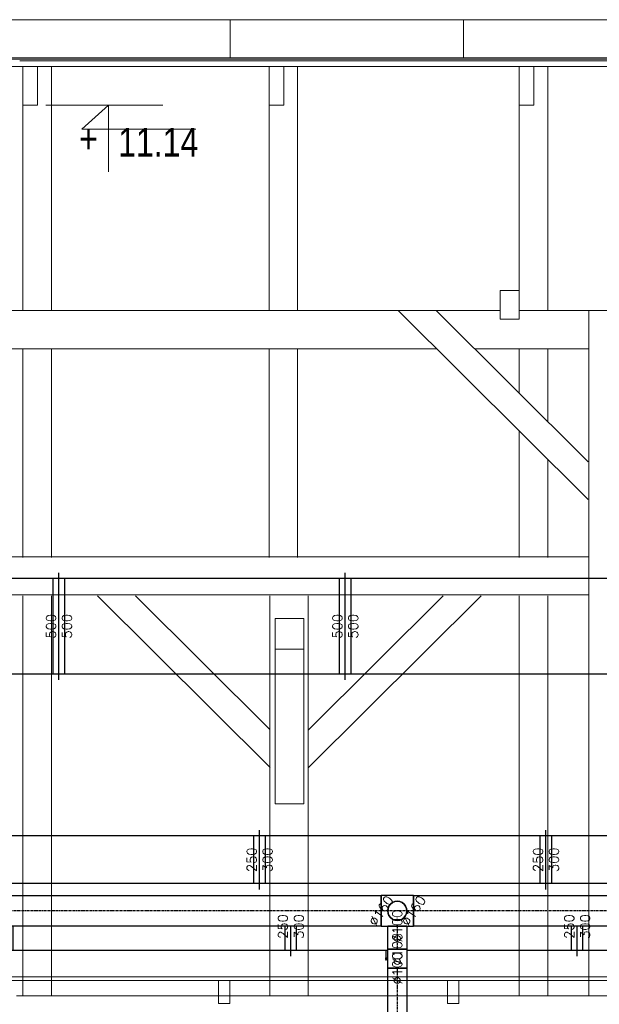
# Model space of a CAD drawing. Header units: millimetres. Extents: x -573548 to 674770, y -246895 to -89040.
# Tile 78 of 199: x 102320 to 105356, y -235562 to -230404. Entities that reach past the tile are written whole.
import ezdxf

# ---------------------------------------------------------------- set-up
doc = ezdxf.new("R2010")
doc.units = ezdxf.units.MM
doc.linetypes.add('Oś', pattern=[22.225, 12.7, -3.175, 3.175, -3.175])
for name, color, linetype, lineweight in [('A_izolacje_Nr_pióra__1', 8, 'Continuous', 9), ('A_izolacje_Nr_pióra__6', 8, 'Continuous', 9), ('A_płatwie_Nr_pióra__41', 8, 'Continuous', 9), ('A_słupy wysokie_Nr_pióra__1', 8, 'Continuous', 9), ('A_więźba_Nr_pióra__2', 8, 'Continuous', 9), ('A_więźba_Nr_pióra__41', 8, 'Continuous', 9), ('AO-RZEDNE_Nr_pióra__2', 8, 'Continuous', 9), ('AO-RZEDNE_Nr_pióra__61', 8, 'Continuous', 9), ('belki podwalinowe_Nr_pióra__2', 8, 'Continuous', 9), ('DIM_100_Nr_pióra__8', 8, 'Continuous', 9), ('FLUID-CZERPNY', 7, 'Continuous', 30), ('FLUID-N1', 7, 'Continuous', 30), ('instalacje odgromowe_Nr_pióra__1', 8, 'Continuous', 9), ('krokwie_Nr_pióra__1', 8, 'Continuous', 9), ('miecze_Nr_pióra__1', 8, 'Continuous', 9), ('Nowe_strop_Nr_pióra__59', 8, 'Continuous', 9), ('słupki niskie_Nr_pióra__2', 8, 'Continuous', 9)]:
    doc.layers.add(name, color=color, linetype=linetype, lineweight=lineweight)
for name, color, linetype in [('FLUID-CZERPNY-50-DIM', 7, 'Continuous'), ('FLUID-N1-50-DIM', 7, 'Continuous'), ('FLUID-W1', 7, 'Continuous'), ('FLUID-W1-50-DIM', 7, 'Continuous'), ('FLUID-W2', 7, 'Continuous'), ('FLUID-W2-50-DIM', 7, 'Continuous'), ('FLUID-W2-SYM', 7, 'Continuous')]:
    doc.layers.add(name, color=color, linetype=linetype)
doc.styles.add('FDBES', font='simplex.shx')
doc.styles.add('STYL_AUTOMATYCZNY_5', font='arial.ttf', dxfattribs={"width": 0.8})

# ---------------------------------------------------------------- blocks, each defined once
blk = doc.blocks.new('A$C685D2BB2')
at = {"layer": 'A_izolacje_Nr_pióra__1'}
blk.add_line((17364.3, 16290.6), (30257.5, 16290.6), dxfattribs=at)
at = {"layer": 'A_izolacje_Nr_pióra__6'}
blk.add_lwpolyline([(30252.5, 16283.1), (23314.9, 16283.1)], dxfattribs=at)
at = {"layer": 'A_płatwie_Nr_pióra__41'}
blk.add_lwpolyline([(25497, 13353.1), (25647, 13353.1), (25647, 13193.1), (25497, 13193.1)], close=True, dxfattribs=at)
at = {"layer": 'A_słupy wysokie_Nr_pióra__1'}
for p, q in [((23955, 14967.3), (25494.9, 14967.3)), ((25494.9, 14967.3), (26676.1, 14967.3)), ((27137.4, 13977.3), (26142.6, 14967.3)), ((27137.4, 14174.8), (26341, 14967.3)), ((26776.1, 14967.3), (29574.9, 14967.3)), ((27139.9, 11377.3), (27139.9, 14967.3)), ((23955, 14767.3), (26343.5, 14767.3)), ((26542, 14767.3), (27139.9, 14767.3))]:
    blk.add_line(p, q, dxfattribs=at)
at = {"layer": 'A_więźba_Nr_pióra__2'}
for p, q in [((24159.2, 16275.6), (30252.5, 16275.6)), ((24159.2, 16245.6), (17364.3, 16245.6)), ((17364.3, 16245.6), (24159.2, 16245.6)), ((30252.5, 16245.6), (24159.2, 16245.6)), ((24159.2, 16245.6), (25615.3, 16245.6))]:
    blk.add_line(p, q, dxfattribs=at)
at = {"layer": 'A_więźba_Nr_pióra__41'}
for points in [[(24175.3, 16245.6), (24252.4, 16245.6), (24252.4, 16042.3), (24175.3, 16042.3)], [(25465.3, 16245.6), (25542.4, 16245.6), (25542.4, 16042.3), (25465.3, 16042.3)], [(26776.1, 16245.6), (26853.2, 16245.6), (26853.2, 16042.3), (26776.1, 16042.3)], [(26676.1, 14922.1), (26776.1, 14922.1), (26776.1, 15072), (26676.1, 15072)]]:
    blk.add_lwpolyline(points, close=True, dxfattribs=at)
at = {"layer": 'AO-RZEDNE_Nr_pióra__2'}
blk.add_lwpolyline([(24625, 15693.9), (24625, 16042.3), (24484.6, 15917.2), (25082.2, 15917.2)], dxfattribs=at)
at = {"layer": 'belki podwalinowe_Nr_pióra__2'}
blk.add_line((24142.7, 11377.3), (30257.5, 11377.3), dxfattribs=at)
at = {"layer": 'DIM_100_Nr_pióra__8'}
blk.add_line((24296.1, 16042.3), (24908.9, 16042.3), dxfattribs=at)
at = {"layer": 'instalacje odgromowe_Nr_pióra__1'}
for p, q in [((24041.2, 16490.6), (30147, 16490.6)), ((25262.3, 16290.6), (25262.3, 16490.6)), ((26483.5, 16290.6), (26483.5, 16490.6))]:
    blk.add_line(p, q, dxfattribs=at)
at = {"layer": 'krokwie_Nr_pióra__1'}
for p, q in [((24325.3, 14967.3), (24325.3, 16245.6)), ((25615.3, 14967.3), (25615.3, 16245.6)), ((26926.1, 14967.3), (26926.1, 16245.6)), ((24175.3, 14967.3), (24175.3, 16042.3)), ((25465.3, 14967.3), (25465.3, 16042.3)), ((26776.1, 14967.3), (26776.1, 16047.3)), ((24175.3, 13673.1), (24175.3, 14767.3)), ((24325.3, 13673.1), (24325.3, 14767.3)), ((25465.3, 13673.1), (25465.3, 14767.3)), ((25615.3, 13673.1), (25615.3, 14767.3)), ((26776.1, 14534.4), (26776.1, 14767.3)), ((26926.1, 14385.1), (26926.1, 14767.3)), ((26776.1, 13673.1), (26776.1, 14336.9)), ((26926.1, 13673.1), (26926.1, 14187.6)), ((24175.3, 11377.3), (24175.3, 13473.1)), ((24325.3, 11377.3), (24325.3, 13473.1)), ((26776.1, 11377.3), (26776.1, 13473.1)), ((26926.1, 11377.3), (26926.1, 13473.1))]:
    blk.add_line(p, q, dxfattribs=at)
at = {"layer": 'miecze_Nr_pióra__1'}
for p, q in [((25472, 12573.1), (24567.6, 13473.1)), ((25469.9, 12772.6), (24766.1, 13473.1)), ((25672, 12573.1), (26576.4, 13473.1)), ((25672, 12770.6), (26378, 13473.1)), ((25497, 13273.1), (25497, 12383.1)), ((25647, 13273.1), (25647, 12383.1)), ((25497, 12383.1), (25647, 12383.1))]:
    blk.add_line(p, q, dxfattribs=at)
at = {"layer": 'Nowe_strop_Nr_pióra__59'}
for points in [[(9874.4, 11382.3), (10780.3, 11382.3), (10780.3, 11506.8), (24060, 11477), (27660, 11477), (34860, 11477), (40457.1, 11476.8)], [(10024.4, 11366.8), (10800, 11366.8), (10800.2, 11486.8), (24060, 11457.3), (27659.9, 11457.3), (34859.9, 11457.3), (40482.2, 11457.3)]]:
    blk.add_lwpolyline(points, dxfattribs=at)
for points in [[(25199.9, 11337.3), (25259.9, 11337.3), (25259.9, 11457.3), (25199.9, 11457.3)], [(26399.9, 11337.3), (26459.9, 11337.3), (26459.9, 11457.3), (26399.9, 11457.3)]]:
    blk.add_lwpolyline(points, close=True, dxfattribs=at)
at = {"layer": 'słupki niskie_Nr_pióra__2'}
for p, q in [((27139.9, 13677.3), (23955, 13677.3)), ((23955, 13477.3), (27139.9, 13477.3)), ((25469.9, 13473.1), (25469.9, 11377.3)), ((25669.9, 13473.1), (25669.9, 11377.3))]:
    blk.add_line(p, q, dxfattribs=at)
at = {"layer": 'AO-RZEDNE_Nr_pióra__61', "char_height": 150, "attachment_point": 7, "style": 'STYL_AUTOMATYCZNY_5'}
for s, insert in [('\\A1;{\\pql;\\fArial|b0|i0|c238|p0;\\W0.800000;+}', (24470.5, 15791.7)), ('\\A1;{\\pql;\\fArial|b0|i0|c238|p0;\\W0.800000;11.14}', (24675, 15773.9))]:
    blk.add_mtext(s, dxfattribs=dict(at, insert=insert))
blk = doc.blocks.new('*U60737')
at = {"color": 6, "linetype": 'Continuous', "lineweight": -2}
for p, q in [((-750, 0, 155), (-750, 0, -155)), ((750, 0, 155), (750, 0, -155))]:
    blk.add_line(p, q, dxfattribs=at)
at = {"color": 0, "linetype": 'ByBlock', "lineweight": -2}
for p, q in [((-750, 0, -125), (750, 0, -125)), ((-750, 0, 125), (750, 0, 125))]:
    blk.add_line(p, q, dxfattribs=at)
at = {"color": 6, "linetype": 'Continuous', "lineweight": -3}
for p, q in [((-720, 0, 125), (-720, 0, -125)), ((720, 0, 125), (720, 0, -125))]:
    blk.add_line(p, q, dxfattribs=at)
blk = doc.blocks.new('*U60742')
at = {"color": 6, "linetype": 'Continuous', "lineweight": -2}
for p, q in [((-750, 0, 155), (-750, 0, -155)), ((750, 0, 155), (750, 0, -155))]:
    blk.add_line(p, q, dxfattribs=at)
at = {"color": 0, "linetype": 'ByBlock', "lineweight": -2}
for p, q in [((-750, 0, -125), (750, 0, -125)), ((-750, 0, 125), (750, 0, 125))]:
    blk.add_line(p, q, dxfattribs=at)
at = {"color": 6, "linetype": 'Continuous', "lineweight": -3}
for p, q in [((-720, 0, 125), (-720, 0, -125)), ((720, 0, 125), (720, 0, -125))]:
    blk.add_line(p, q, dxfattribs=at)
blk = doc.blocks.new('*U60736')
at = {"color": 6, "linetype": 'Continuous', "lineweight": -2}
for p, q in [((-750, 0, 155), (-750, 0, -155)), ((750, 0, 155), (750, 0, -155))]:
    blk.add_line(p, q, dxfattribs=at)
at = {"color": 0, "linetype": 'ByBlock', "lineweight": -2}
for p, q in [((-750, 0, -125), (750, 0, -125)), ((-750, 0, 125), (750, 0, 125))]:
    blk.add_line(p, q, dxfattribs=at)
at = {"color": 6, "linetype": 'Continuous', "lineweight": -3}
for p, q in [((-720, 0, 125), (-720, 0, -125)), ((720, 0, 125), (720, 0, -125))]:
    blk.add_line(p, q, dxfattribs=at)
blk = doc.blocks.new('*U60764')
at = {"color": 5, "linetype": 'Continuous', "lineweight": -2}
for p, q in [((-750, -155), (-750, 2.2)), ((750, -155), (750, 2.2))]:
    blk.add_line(p, q, dxfattribs=at)
at = {"color": 5, "linetype": 'Continuous', "lineweight": -3}
for p, q in [((-720, -125), (-720, 2.2)), ((720, -125), (720, 2.2))]:
    blk.add_line(p, q, dxfattribs=at)
at = {"color": 0, "linetype": 'ByBlock', "lineweight": -2}
blk.add_line((-750, -125), (750, -125), dxfattribs=at)
blk = doc.blocks.new('*U60769')
at = {"color": 6, "linetype": 'Continuous', "lineweight": -2}
for p, q in [((-1493.5, 0, 80), (-1493.5, 0, -80)), ((1493.5, 0, -80), (1493.5, 0, 79.8)), ((1493.5, 0, 79.8), (1493.5, 0, 80))]:
    blk.add_line(p, q, dxfattribs=at)
at = {"color": 0, "linetype": 'ByBlock', "lineweight": -2}
for p, q in [((1493.2, 0, -80), (-1493.5, 0, -80)), ((-1493.5, 0, 80), (1493.5, 0, 80))]:
    blk.add_line(p, q, dxfattribs=at)
at = {"layer": 'FLUID-W2-SYM', "color": 7, "linetype": 'Oś', "lineweight": -3}
for p in [(-1493.5, 0), (1493.2, 0)]:
    blk.add_line(p, (1493.5, 0), dxfattribs=at)
blk = doc.blocks.new('*U60785')
at = {"color": 6, "linetype": 'Continuous', "lineweight": -3, "extrusion": (1, 1.07273e-47, -5.83965e-32)}
for major_axis in [(0, 0, -50), (0, 0, 50)]:
    blk.add_ellipse((0, 0), major_axis=major_axis, ratio=1, start_param=0, end_param=3.141593, dxfattribs=at)
at = {"color": 6, "linetype": 'Continuous', "lineweight": -3, "extrusion": (-1, -7.12815e-29, 2.1391e-28)}
blk.add_ellipse((0, 0), major_axis=(0, 0, 50), ratio=1, start_param=0, end_param=3.141593, dxfattribs=at)
at = {"color": 6, "linetype": 'Continuous', "lineweight": -3, "extrusion": (-1, 7.12815e-29, -2.13793e-28)}
blk.add_ellipse((0, 0), major_axis=(0, 0, -50), ratio=1, start_param=0, end_param=3.141593, dxfattribs=at)
blk = doc.blocks.new('*U60767')
at = {"color": 6, "linetype": 'Continuous', "lineweight": -2}
blk.add_line((65, 0, 50), (65, 0, -50), dxfattribs=at)
blk = doc.blocks.new('*U60787')
at = {"color": 0, "linetype": 'ByBlock', "lineweight": -2}
for p, q in [((60.5, 0, -50), (-60.5, 0, -50)), ((-60.5, 0, 50), (60.5, 0, 50))]:
    blk.add_line(p, q, dxfattribs=at)
at = {"color": 6, "linetype": 'Continuous', "lineweight": -2}
blk.add_line((60.5, 0, -50), (60.5, 0, 50), dxfattribs=at)
at = {"layer": 'FLUID-W2-SYM', "color": 7, "linetype": 'Oś', "lineweight": -3}
for p, q in [((-60.5, 0), (60.5, 0)), ((-60.5, 0), (-60.4, 0)), ((60.4, 0), (60.5, 0))]:
    blk.add_line(p, q, dxfattribs=at)
blk = doc.blocks.new('*U60758')
at = {"color": 6, "linetype": 'Continuous', "lineweight": -2}
for p, q in [((-50, 0, 50), (-50, 0, -50)), ((50, 0, -50), (50, 0, 50))]:
    blk.add_line(p, q, dxfattribs=at)
at = {"color": 0, "linetype": 'ByBlock', "lineweight": -2}
for p, q in [((50, 0, -50), (-50, 0, -50)), ((-50, 0, 50), (-25, 0, 50)), ((-25, 0, 50), (-4, 0, 50)), ((33.2, 0, 60), (-9.2, 0, 60)), ((4, 0, 62), (-4, 0, 62)), ((-4, 0, 50), (-4, 0, 62)), ((-4, 0, 50), (4, 0, 50)), ((4, 0, 62), (4, 0, 50)), ((4, 0, 50), (25, 0, 50)), ((25, 0, 50), (50, 0, 50)), ((40.3, 0, 60), (33.2, 0, 60))]:
    blk.add_line(p, q, dxfattribs=at)
blk = doc.blocks.new('*U60788')
at = {"color": 6, "linetype": 'Continuous', "lineweight": -2}
for p, q in [((-175, 0, 50), (-175, 0, -50)), ((175, 0, -50), (175, 0, 50))]:
    blk.add_line(p, q, dxfattribs=at)
at = {"color": 0, "linetype": 'ByBlock', "lineweight": -2}
for p, q in [((175, 0, -50), (-175, 0, -50)), ((-175, 0, 50), (175, 0, 50))]:
    blk.add_line(p, q, dxfattribs=at)
at = {"layer": 'FLUID-W2-SYM', "color": 7, "linetype": 'Oś', "lineweight": -3}
blk.add_line((-175, 0), (175, 0), dxfattribs=at)
blk = doc.blocks.new('*U60791')
at = {"color": 6, "linetype": 'Continuous', "lineweight": -2}
for p, q in [((-85, 0, 80), (-85, 0)), ((-85, 0), (-85, 0, -80)), ((85, 0), (85, 0, 80)), ((85, 0, -80), (85, 0))]:
    blk.add_line(p, q, dxfattribs=at)
at = {"color": 0, "linetype": 'ByBlock', "lineweight": -2}
for p, q in [((85, 0, 80), (-85, 0, 80)), ((-85, 0, -80), (85, 0, -80))]:
    blk.add_line(p, q, dxfattribs=at)
at = {"color": 6, "linetype": 'Continuous', "lineweight": -3, "extrusion": (-1.45642e-13, 1, -4.39809e-13)}
for major_axis in [(-50, 0), (50, 0)]:
    blk.add_ellipse((0, 0), major_axis=major_axis, ratio=1, start_param=0, end_param=3.141593, dxfattribs=at)
at = {"layer": 'FLUID-W2-SYM', "color": 7, "linetype": 'Oś', "lineweight": -3}
blk.add_line((-85, 0), (85, 0), dxfattribs=at)
blk = doc.blocks.new('*U60793')
at = {"color": 6, "linetype": 'Continuous', "lineweight": -2}
for p, q in [((-1016, 0, 80), (-1016, 0, -80)), ((1016, 0, -80), (1016, 0, 80))]:
    blk.add_line(p, q, dxfattribs=at)
at = {"color": 0, "linetype": 'ByBlock', "lineweight": -2}
for p, q in [((1016, 0, -80), (-1016, 0, -80)), ((-1016, 0, 80), (1016, 0, 80))]:
    blk.add_line(p, q, dxfattribs=at)
at = {"layer": 'FLUID-W2-SYM', "color": 7, "linetype": 'Oś', "lineweight": -3}
blk.add_line((-1016, 0), (1016, 0), dxfattribs=at)
blk = doc.blocks.new('*U60827')
at = {"color": 150, "linetype": 'Continuous', "lineweight": -2}
for p, q in [((-750, 0, 280), (-750, 0, -280)), ((750, 0, 280), (750, 0, -280))]:
    blk.add_line(p, q, dxfattribs=at)
at = {"color": 0, "linetype": 'ByBlock', "lineweight": -2}
for p, q in [((-750, 0, -250), (750, 0, -250)), ((-750, 0, 250), (750, 0, 250))]:
    blk.add_line(p, q, dxfattribs=at)
at = {"color": 150, "linetype": 'Continuous', "lineweight": -3}
for p, q in [((-720, 0, 250), (-720, 0, -250)), ((720, 0, 250), (720, 0, -250))]:
    blk.add_line(p, q, dxfattribs=at)
blk = doc.blocks.new('*U60828')
at = {"color": 150, "linetype": 'Continuous', "lineweight": -2}
for p, q in [((-750, 0, 280), (-750, 0, -280)), ((750, 0, 280), (750, 0, -280))]:
    blk.add_line(p, q, dxfattribs=at)
at = {"color": 0, "linetype": 'ByBlock', "lineweight": -2}
for p, q in [((-750, 0, -250), (750, 0, -250)), ((-750, 0, 250), (750, 0, 250))]:
    blk.add_line(p, q, dxfattribs=at)
at = {"color": 150, "linetype": 'Continuous', "lineweight": -3}
for p, q in [((-720, 0, 250), (-720, 0, -250)), ((720, 0, 250), (720, 0, -250))]:
    blk.add_line(p, q, dxfattribs=at)
blk = doc.blocks.new('*U60829')
at = {"color": 150, "linetype": 'Continuous', "lineweight": -2}
blk.add_line((-750, 0, 280), (-750, 0, -280), dxfattribs=at)
at = {"color": 0, "linetype": 'ByBlock', "lineweight": -2}
for p, q in [((-750, 0, -250), (597.7, 0, -250)), ((-750, 0, 250), (597.7, 0, 250))]:
    blk.add_line(p, q, dxfattribs=at)
at = {"color": 150, "linetype": 'Continuous', "lineweight": -3}
blk.add_line((-720, 0, 250), (-720, 0, -250), dxfattribs=at)
blk = doc.blocks.new('*U60801')
at = {"color": 5, "linetype": 'Continuous', "lineweight": -2}
for p, q in [((-742.5, -155), (-742.5, 2.2)), ((742.5, -155), (742.5, 2.2))]:
    blk.add_line(p, q, dxfattribs=at)
at = {"color": 5, "linetype": 'Continuous', "lineweight": -3}
for p, q in [((-712.5, -125), (-712.5, 2.2)), ((712.5, -125), (712.5, 2.2))]:
    blk.add_line(p, q, dxfattribs=at)
at = {"color": 0, "linetype": 'ByBlock', "lineweight": -2}
blk.add_line((-742.5, -125), (742, -125), dxfattribs=at)
blk = doc.blocks.new('*U60831')
at = {"color": 5, "linetype": 'Continuous', "lineweight": -2}
for p, q in [((-750, -155), (-750, 2.2)), ((750, -155), (750, 2.2))]:
    blk.add_line(p, q, dxfattribs=at)
at = {"color": 5, "linetype": 'Continuous', "lineweight": -3}
for p, q in [((-720, -125), (-720, 2.2)), ((720, -125), (720, 2.2))]:
    blk.add_line(p, q, dxfattribs=at)
at = {"color": 0, "linetype": 'ByBlock', "lineweight": -2}
for p, q in [((-750, -125), (142.6, -125)), ((242.6, -125), (750, -125))]:
    blk.add_line(p, q, dxfattribs=at)

msp = doc.modelspace()

# ---------------------------------------------------------------- block references
at = {"color": 150}
msp.add_blockref('A$C685D2BB2', (78160.5, -246894.6), dxfattribs=at)
at = {"layer": 'FLUID-CZERPNY', "color": 150, "linetype": 'Continuous', "extrusion": (-1.22465e-16, -1, 1.83697e-16), "rotation": 180}
msp.add_blockref('*U60829', (101775.5, -65863.5, 233581.5), dxfattribs=at)
at = {"layer": 'FLUID-CZERPNY', "color": 150, "linetype": 'Continuous', "extrusion": (1.22465e-16, -1, 1.83697e-16), "rotation": 180}
for name, p in [('*U60828', (103275.5, -65863.5, 233581.5)), ('*U60827', (104775.5, -65863.5, 233581.5))]:
    msp.add_blockref(name, p, dxfattribs=at)
at = {"layer": 'FLUID-N1', "color": 5, "linetype": 'Continuous', "extrusion": (-1.22465e-16, 0, -1), "rotation": 360}
for name, p in [('*U60801', (-102997.6, -235154.3, 65902.5)), ('*U60831', (-104490.1, -235154.3, 65902.5))]:
    msp.add_blockref(name, p, dxfattribs=at)
at = {"layer": 'FLUID-N1', "color": 5, "linetype": 'Continuous', "extrusion": (1.22465e-16, 0, -1), "rotation": 360}
msp.add_blockref('*U60764', (-105990.1, -235154.3, 65902.5), dxfattribs=at)
at = {"layer": 'FLUID-W1', "color": 6, "linetype": 'Continuous', "extrusion": (1.22465e-16, -1, 1.83697e-16), "rotation": 180}
for name, p in [('*U60736', (102826.6, -65902.4, 234804.4)), ('*U60742', (104326.6, -65902.4, 234804.4)), ('*U60737', (105826.6, -65902.4, 234804.4))]:
    msp.add_blockref(name, p, dxfattribs=at)
at = {"layer": 'FLUID-W2', "color": 6, "linetype": 'Continuous', "extrusion": (-1.22465e-16, -1, 1.83697e-16), "rotation": 180}
for name, p in [('*U60769', (102719, -65252.7, 235072.1)), ('*U60791', (104297.5, -65252.7, 235072.1)), ('*U60793', (105398.7, -65252.7, 235072.1))]:
    msp.add_blockref(name, p, dxfattribs=at)
at = {"layer": 'FLUID-W2', "color": 6, "linetype": 'Continuous', "extrusion": (-1, -1.83697e-16, 2.46519e-32), "rotation": 270}
msp.add_blockref('*U60785', (235072.1, -65403, -104297.5), dxfattribs=at)
at = {"layer": 'FLUID-W2', "color": 6, "linetype": 'Continuous', "extrusion": (1, 3.06162e-16, -5.6241e-32), "rotation": 180}
msp.add_blockref('*U60787', (-235212.5, -65508, 104297.5), dxfattribs=at)
at = {"layer": 'FLUID-W2', "color": 6, "linetype": 'Continuous', "extrusion": (1, 6.12323e-17, -1.12482e-32), "rotation": 180}
for name, p in [('*U60767', (-235087.1, -65493, 104297.5)), ('*U60788', (-235548, -65508, 104297.5))]:
    msp.add_blockref(name, p, dxfattribs=at)
at = {"layer": 'FLUID-W2', "color": 6, "linetype": 'Continuous', "extrusion": (-1, -1.83697e-16, 3.37446e-32), "rotation": 180}
msp.add_blockref('*U60758', (235323, -65508, -104297.5), dxfattribs=at)

# ---------------------------------------------------------------- texts
at = {"layer": 'FLUID-CZERPNY-50-DIM', "char_height": 50, "attachment_point": 5, "rotation": 90, "style": 'FDBES'}
for insert in [(102525.5, -233581.5, -65863.5), (104025.5, -233581.5, -65863.5)]:
    msp.add_mtext('500\\P500', dxfattribs=dict(at, insert=insert))
at = {"layer": 'FLUID-N1-50-DIM', "char_height": 50, "attachment_point": 5, "rotation": 90, "style": 'FDBES'}
for insert in [(103740.1, -235154.3, -65902.5), (105240.1, -235154.3, -65902.5)]:
    msp.add_mtext('250\\P300', dxfattribs=dict(at, insert=insert))
at = {"layer": 'FLUID-W1-50-DIM', "char_height": 50, "attachment_point": 5, "rotation": 90, "style": 'FDBES'}
for insert in [(103576.6, -234804.4, -65902.4), (105076.6, -234804.4, -65902.4)]:
    msp.add_mtext('250\\P300', dxfattribs=dict(at, insert=insert))
at = {"layer": 'FLUID-W2-50-DIM', "char_height": 50, "attachment_point": 5, "style": 'FDBES'}
for s, insert, rotation in [('∅160\\P', (104212.5, -235072.1, -65252.7), 56.3099), ('∅160\\P', (104382.7, -235072.1, -65252.7), 56.3099), ('∅100\\P', (104297.5, -235152.1, -65508), 90), ('∅100\\P', (104297.5, -235273, -65508), 90), ('∅100\\P', (104297.5, -235373, -65508), 90)]:
    msp.add_mtext(s, dxfattribs=dict(at, insert=insert, rotation=rotation))

doc.saveas('drawing.dxf')
